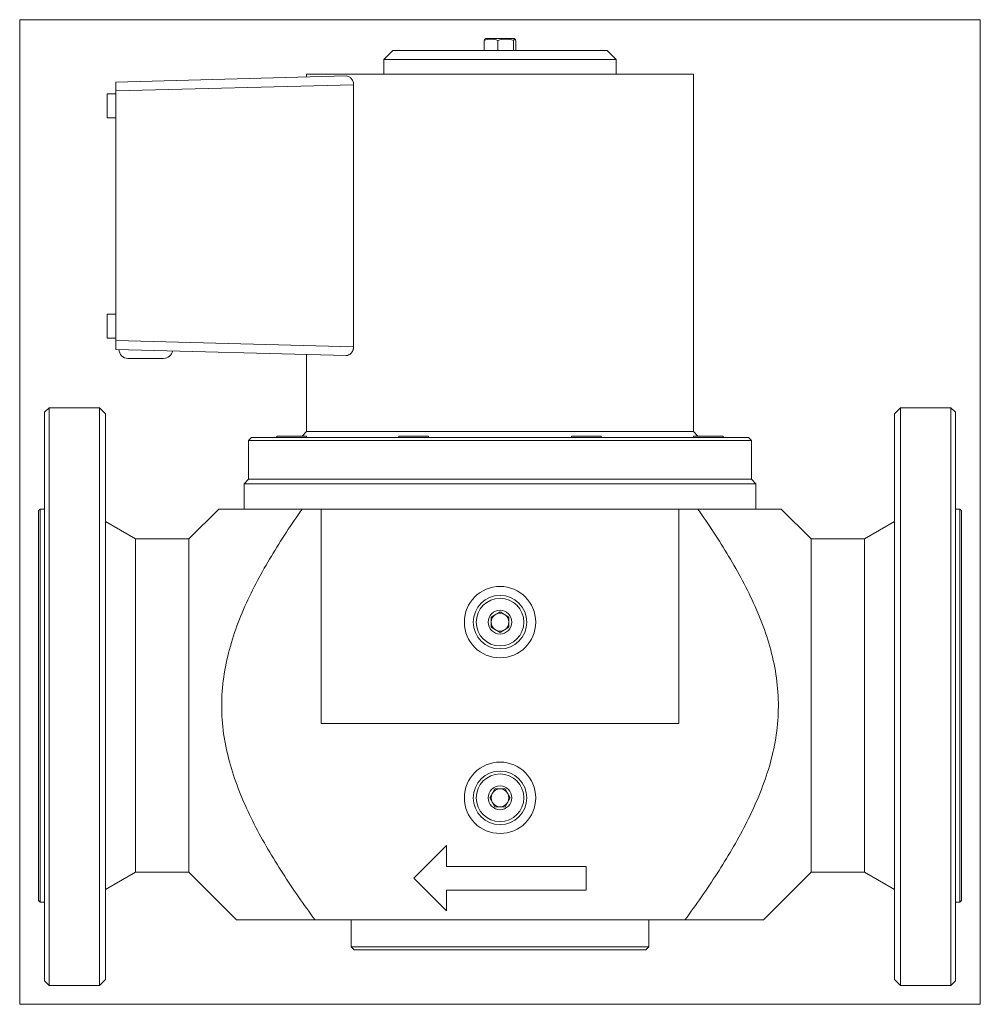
# Model space of a CAD drawing. Extents: x 5.4 to 18.1, y 1.7 to 14.7.
import ezdxf
from ezdxf.xclip import XClip

# ---------------------------------------------------------------- set-up
doc = ezdxf.new("R2010")
doc.units = 0
doc.header["$MEASUREMENT"] = 0
doc.header["$XCLIPFRAME"] = 2
doc.layers.get('0').update_dxf_attribs({"linetype": 'CONTINUOUS'})
for name, color, linetype in [('CEWKA_80', 7, 'CONTINUOUS'), ('WA_031_01_00_010', 7, 'CONTINUOUS'), ('WA_080_01_00_001', 7, 'CONTINUOUS'), ('WA_091_01_00_005', 7, 'CONTINUOUS'), ('WA_112_01_03B_G_', 7, 'CONTINUOUS'), ('Ś-006M6X12SZEŚC_', 7, 'CONTINUOUS'), ('Ś-027IMBUSM6X18', 7, 'CONTINUOUS')]:
    doc.layers.add(name, color=color, linetype=linetype)

# ---------------------------------------------------------------- blocks, each defined once
blk = doc.blocks.new('SE1')
at = {"layer": 'CEWKA_80', "color": 7, "linetype": 'CONTINUOUS', "lineweight": 0}
for p, q in [((6.685, 13.924), (9.729, 14.004)), ((9.205, 14.026), (9.205, 13.99)), ((14.323, 14.026), (9.205, 14.026)), ((14.323, 9.301), (14.323, 14.026)), ((6.685, 13.806), (6.685, 13.924)), ((9.827, 13.888), (6.685, 13.806)), ((6.685, 10.506), (6.685, 13.806)), ((9.827, 10.423), (9.827, 13.888)), ((6.567, 13.766), (6.567, 13.451)), ((6.685, 13.766), (6.567, 13.766)), ((6.567, 13.451), (6.685, 13.451)), ((6.567, 10.538), (6.567, 10.853)), ((6.685, 10.853), (6.567, 10.853)), ((6.567, 10.538), (6.685, 10.538)), ((6.685, 10.388), (6.685, 10.506)), ((6.685, 10.506), (9.827, 10.423)), ((9.729, 10.308), (6.685, 10.388)), ((9.205, 10.322), (9.205, 9.301)), ((6.842, 10.27), (7.315, 10.27)), ((14.323, 9.301), (9.205, 9.301))]:
    blk.add_line(p, q, dxfattribs=at)
for centre, start, end in [((6.842, 10.388), 180.4432, 270), ((7.315, 10.388), 270, 350.3966)]:
    blk.add_arc(centre, 0.118, start, end, dxfattribs=at)
for points, knots in [([(9.729, 14.004), (9.74, 14.004), (9.751, 14.002), (9.767, 13.995), (9.773, 13.992), (9.783, 13.985), (9.788, 13.981), (9.797, 13.971), (9.802, 13.965), (9.81, 13.953), (9.814, 13.946), (9.82, 13.931), (9.823, 13.923), (9.826, 13.906), (9.827, 13.897), (9.827, 13.888)], [0, 0, 0, 0, 0.25, 0.25, 0.375, 0.375, 0.5, 0.5, 0.625, 0.625, 0.75, 0.75, 0.875, 0.875, 1, 1, 1, 1]), ([(9.827, 10.423), (9.827, 10.414), (9.826, 10.406), (9.824, 10.393), (9.823, 10.389), (9.82, 10.38), (9.819, 10.377), (9.814, 10.365), (9.81, 10.358), (9.802, 10.346), (9.798, 10.341), (9.783, 10.326), (9.773, 10.319), (9.751, 10.31), (9.74, 10.308), (9.729, 10.308)], [0, 0, 0, 0, 0.125, 0.125, 0.1875, 0.1875, 0.25, 0.25, 0.375, 0.375, 0.5, 0.5, 0.75, 0.75, 1, 1, 1, 1])]:
    blk.add_open_spline(points, degree=3, knots=knots, dxfattribs=at)
at = {"layer": 'WA_031_01_00_010', "color": 7, "linetype": 'CONTINUOUS', "lineweight": 0}
for p, q in [((11.646, 6.85), (11.764, 6.918)), ((11.764, 6.918), (11.882, 6.85)), ((11.646, 6.714), (11.646, 6.85)), ((11.882, 6.85), (11.882, 6.714)), ((11.764, 6.645), (11.646, 6.714)), ((11.882, 6.714), (11.764, 6.645)), ((11.627, 4.459), (11.695, 4.577)), ((11.695, 4.577), (11.832, 4.577)), ((11.832, 4.577), (11.9, 4.459)), ((11.695, 4.341), (11.627, 4.459)), ((11.9, 4.459), (11.832, 4.341)), ((11.832, 4.341), (11.695, 4.341))]:
    blk.add_line(p, q, dxfattribs=at)
for centre, radius in [((11.764, 6.782), 0.354), ((11.764, 6.782), 0.315), ((11.764, 6.782), 0.157), ((11.764, 4.459), 0.354), ((11.764, 4.459), 0.315), ((11.764, 4.459), 0.157)]:
    blk.add_circle(centre, radius, dxfattribs=at)
for centre, start, end in [((11.764, 6.782), 120, 180), ((11.764, 6.782), 180, 240), ((11.764, 6.782), 60, 120), ((11.764, 6.782), 0, 60), ((11.764, 6.782), 300, 360), ((11.764, 6.782), 240, 300), ((11.764, 4.459), 90, 150), ((11.764, 4.459), 30, 90), ((11.764, 4.459), 150, 210), ((11.764, 4.459), 330, 30), ((11.764, 4.459), 210, 270), ((11.764, 4.459), 270, 330)]:
    blk.add_arc(centre, 0.118, start, end, dxfattribs=at)
at = {"layer": 'WA_080_01_00_001', "color": 7, "linetype": 'CONTINUOUS', "lineweight": 0}
for p, q in [((9.205, 9.301), (9.146, 9.242)), ((14.323, 9.301), (9.205, 9.301)), ((14.382, 9.242), (14.323, 9.301)), ((8.476, 9.223), (8.437, 9.183)), ((15.09, 9.183), (8.437, 9.183)), ((8.437, 9.183), (8.437, 8.672)), ((15.051, 9.223), (8.476, 9.223)), ((15.09, 9.183), (15.051, 9.223)), ((15.09, 8.672), (15.09, 9.183)), ((15.09, 8.672), (8.437, 8.672))]:
    blk.add_line(p, q, dxfattribs=at)
at = {"layer": 'WA_091_01_00_005', "color": 7, "linetype": 'CONTINUOUS', "lineweight": 0}
for p, q in [((10.346, 14.341), (10.228, 14.223)), ((10.346, 14.341), (13.181, 14.341)), ((13.299, 14.223), (13.181, 14.341)), ((10.228, 14.223), (10.228, 14.026)), ((13.299, 14.223), (10.228, 14.223)), ((13.299, 14.026), (13.299, 14.223))]:
    blk.add_line(p, q, dxfattribs=at)
at = {"layer": 'WA_112_01_03B_G_', "color": 7, "linetype": 'CONTINUOUS', "lineweight": 0}
for p, q in [((5.799, 9.616), (5.74, 9.557)), ((5.74, 2.038), (5.74, 9.557)), ((5.799, 9.616), (5.799, 1.979)), ((6.468, 9.616), (5.799, 9.616)), ((6.547, 9.538), (6.468, 9.616)), ((6.468, 1.979), (6.468, 9.616)), ((6.547, 2.057), (6.547, 9.538)), ((17.059, 9.616), (16.98, 9.538)), ((16.98, 2.057), (16.98, 9.538)), ((17.059, 1.979), (17.059, 9.616)), ((17.728, 9.616), (17.059, 9.616)), ((17.728, 9.616), (17.728, 1.979)), ((17.787, 9.557), (17.728, 9.616)), ((17.787, 2.038), (17.787, 9.557)), ((8.437, 8.672), (8.378, 8.612)), ((8.378, 8.612), (8.378, 8.278)), ((15.149, 8.612), (8.378, 8.612)), ((8.437, 8.672), (15.09, 8.672)), ((15.149, 8.612), (15.09, 8.672)), ((15.149, 8.278), (15.149, 8.612)), ((5.681, 8.278), (5.661, 8.258)), ((5.661, 3.101), (5.661, 8.258)), ((5.681, 8.278), (5.681, 3.081)), ((5.74, 8.278), (5.681, 8.278)), ((8.043, 8.278), (7.649, 7.884)), ((9.147, 8.278), (8.043, 8.278)), ((9.398, 8.278), (9.147, 8.278)), ((14.129, 8.278), (9.398, 8.278)), ((9.398, 5.443), (9.398, 8.278)), ((14.129, 5.443), (14.129, 8.278)), ((14.38, 8.278), (14.129, 8.278)), ((14.38, 8.278), (15.484, 8.278)), ((15.878, 7.884), (15.484, 8.278)), ((17.846, 8.278), (17.787, 8.278)), ((17.846, 8.278), (17.846, 3.081)), ((17.866, 8.258), (17.846, 8.278)), ((17.866, 8.258), (17.866, 3.101)), ((6.941, 7.884), (6.547, 8.111)), ((16.98, 8.111), (16.586, 7.884)), ((6.941, 3.475), (6.941, 7.884)), ((7.649, 7.884), (6.941, 7.884)), ((7.649, 7.884), (7.649, 3.475)), ((16.586, 7.884), (15.878, 7.884)), ((15.878, 7.884), (15.878, 3.475)), ((16.586, 7.884), (16.586, 3.475)), ((14.129, 5.443), (9.398, 5.443)), ((11.055, 3.829), (10.622, 3.396)), ((11.055, 3.553), (11.055, 3.829)), ((12.905, 3.553), (11.055, 3.553)), ((12.905, 3.238), (12.905, 3.553)), ((6.547, 3.247), (6.941, 3.475)), ((6.941, 3.475), (7.649, 3.475)), ((7.649, 3.475), (8.279, 2.845)), ((10.622, 3.396), (11.055, 2.963)), ((15.248, 2.845), (15.878, 3.475)), ((15.878, 3.475), (16.586, 3.475)), ((16.586, 3.475), (16.98, 3.247)), ((11.055, 3.238), (12.905, 3.238)), ((11.055, 2.963), (11.055, 3.238)), ((5.661, 3.101), (5.681, 3.081)), ((5.681, 3.081), (5.74, 3.081)), ((17.787, 3.081), (17.846, 3.081)), ((17.846, 3.081), (17.866, 3.101)), ((9.317, 2.845), (8.279, 2.845)), ((9.317, 2.845), (14.21, 2.845)), ((9.795, 2.845), (9.795, 2.49)), ((13.732, 2.49), (13.732, 2.845)), ((15.248, 2.845), (14.21, 2.845)), ((9.795, 2.49), (13.732, 2.49)), ((9.795, 2.49), (9.834, 2.451)), ((13.693, 2.451), (13.732, 2.49)), ((13.693, 2.451), (9.834, 2.451)), ((5.799, 1.979), (5.74, 2.038)), ((5.799, 1.979), (6.468, 1.979)), ((6.468, 1.979), (6.547, 2.057)), ((16.98, 2.057), (17.059, 1.979)), ((17.728, 1.979), (17.059, 1.979)), ((17.787, 2.038), (17.728, 1.979))]:
    blk.add_line(p, q, dxfattribs=at)
for centre in [(11.764, 6.782), (11.764, 4.459)]:
    blk.add_circle(centre, 0.472, dxfattribs=at)
for points, knots in [([(9.147, 8.278), (9.005, 8.075), (8.868, 7.869), (8.677, 7.549), (8.615, 7.441), (8.498, 7.22), (8.442, 7.107), (8.289, 6.764), (8.206, 6.529), (8.124, 6.163), (8.104, 6.038), (8.082, 5.788), (8.08, 5.663), (8.093, 5.415), (8.108, 5.29), (8.156, 5.043), (8.187, 4.921), (8.3, 4.563), (8.4, 4.334), (8.628, 3.886), (8.756, 3.671), (9.026, 3.251), (9.169, 3.046), (9.317, 2.845)], [0, 0, 0, 0, 0.125, 0.125, 0.1875, 0.1875, 0.25, 0.25, 0.375, 0.375, 0.4375, 0.4375, 0.5, 0.5, 0.5625, 0.5625, 0.625, 0.625, 0.75, 0.75, 0.875, 0.875, 1, 1, 1, 1]), ([(14.21, 2.845), (14.358, 3.046), (14.501, 3.251), (14.769, 3.668), (14.896, 3.881), (15.122, 4.322), (15.222, 4.549), (15.337, 4.909), (15.369, 5.032), (15.417, 5.278), (15.433, 5.402), (15.448, 5.651), (15.446, 5.776), (15.425, 6.029), (15.405, 6.154), (15.324, 6.522), (15.24, 6.759), (15.034, 7.221), (14.915, 7.441), (14.659, 7.868), (14.522, 8.075), (14.38, 8.278)], [0, 0, 0, 0, 0.125, 0.125, 0.25, 0.25, 0.375, 0.375, 0.4375, 0.4375, 0.5, 0.5, 0.5625, 0.5625, 0.625, 0.625, 0.75, 0.75, 0.875, 0.875, 1, 1, 1, 1])]:
    blk.add_open_spline(points, degree=3, knots=knots, dxfattribs=at)
at = {"layer": 'Ś-006M6X12SZEŚC_', "color": 7, "linetype": 'CONTINUOUS', "lineweight": 0}
for p, q in [((11.554, 14.474), (11.554, 14.341)), ((11.578, 14.498), (11.564, 14.49)), ((11.578, 14.498), (11.949, 14.498)), ((11.734, 14.474), (11.734, 14.341)), ((11.944, 14.474), (11.944, 14.341)), ((11.963, 14.49), (11.949, 14.498)), ((11.974, 14.474), (11.974, 14.341))]:
    blk.add_line(p, q, dxfattribs=at)
for centre, radius, start, end in [((11.644, 14.25), 0.241, 68.0569, 111.8925), ((11.839, 14.166), 0.326, 71.1838, 108.7945)]:
    blk.add_arc(centre, radius, start, end, dxfattribs=at)
for points, knots in [([(11.565, 14.491), (11.565, 14.491), (11.565, 14.491), (11.564, 14.49), (11.562, 14.488), (11.559, 14.484), (11.556, 14.479), (11.554, 14.474)], [0.6123599, 0.6123599, 0.6123599, 0.6123599, 0.625, 0.625, 0.75, 0.75, 1, 1, 1, 1]), ([(11.944, 14.474), (11.949, 14.485), (11.954, 14.491), (11.96, 14.492), (11.961, 14.491), (11.964, 14.49), (11.965, 14.488), (11.969, 14.484), (11.971, 14.479), (11.974, 14.474)], [0, 0, 0, 0, 0.5, 0.5, 0.625, 0.625, 0.75, 0.75, 1, 1, 1, 1])]:
    blk.add_open_spline(points, degree=3, knots=knots, dxfattribs=at)
at = {"layer": 'Ś-027IMBUSM6X18', "color": 7, "linetype": 'CONTINUOUS', "lineweight": 0}
for p, q in [((9.205, 9.242), (8.812, 9.242)), ((8.812, 9.242), (8.812, 9.223)), ((9.205, 9.223), (9.205, 9.242)), ((10.819, 9.242), (10.426, 9.242)), ((10.426, 9.242), (10.426, 9.223)), ((10.819, 9.223), (10.819, 9.242)), ((13.102, 9.242), (12.708, 9.242)), ((12.708, 9.242), (12.708, 9.223)), ((13.102, 9.223), (13.102, 9.242)), ((14.716, 9.242), (14.322, 9.242)), ((14.322, 9.242), (14.322, 9.223)), ((14.716, 9.223), (14.716, 9.242))]:
    blk.add_line(p, q, dxfattribs=at)

msp = doc.modelspace()

# ---------------------------------------------------------------- block references
at = {"color": 0, "lineweight": 0}
ref = msp.add_blockref('SE1', (0, 0), dxfattribs=at)
XClip(ref).set_block_clipping_path([(5.4112692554, 1.7285923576), (18.1159937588, 14.7482769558)])
ref.dxf.unprotected_set("ltscale", 0)

doc.saveas('drawing.dxf')
